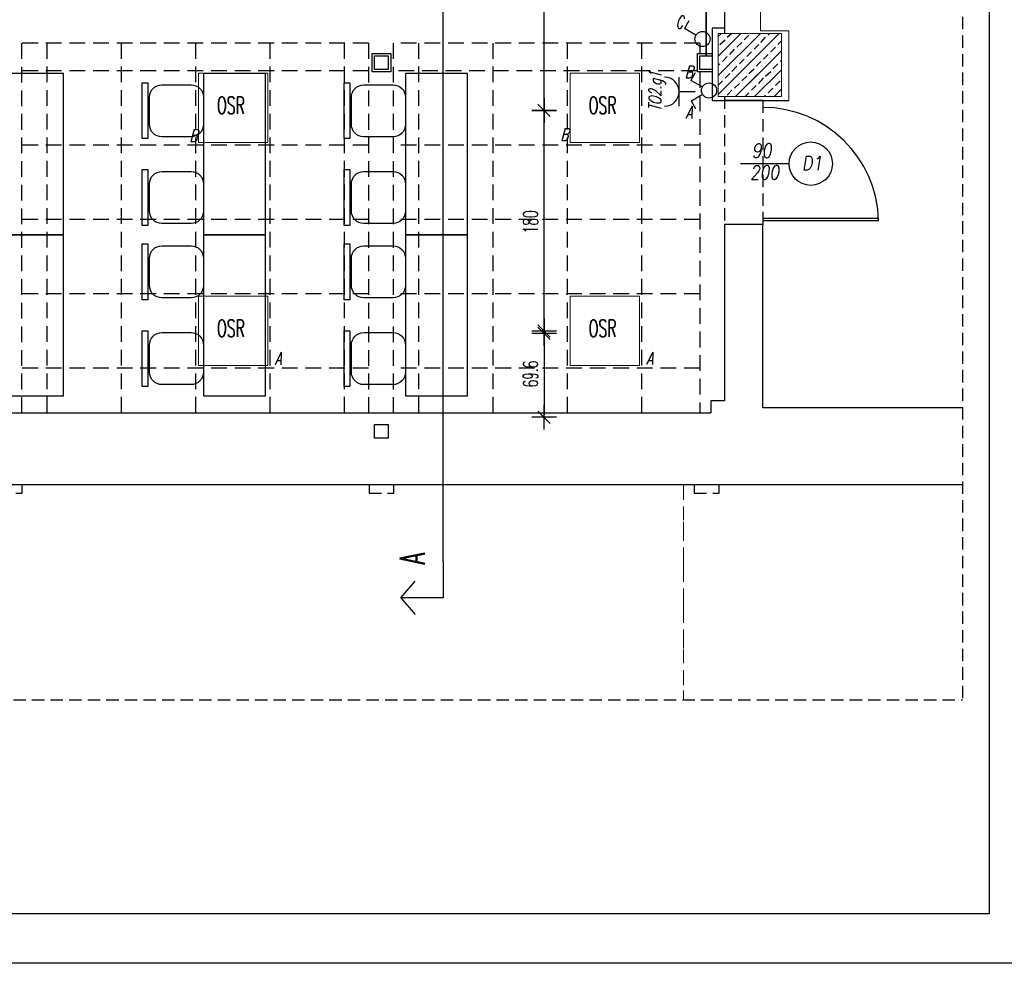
# Model space of a CAD drawing. Extents: x 678233 to 771511, y -128679 to -91169.
# Tile 53 of 62: x 765117 to 765911, y -97092 to -96330. Entities that reach past the tile are written whole.
import ezdxf

# ---------------------------------------------------------------- set-up
doc = ezdxf.new("R2010")
doc.units = 0
doc.linetypes.add('DASHED', pattern=[0.75, 0.5, -0.25])
doc.linetypes.add('HIDDEN', pattern=[9.525, 6.35, -3.175])
doc.layers.get('0').update_dxf_attribs({"linetype": 'CONTINUOUS'})
doc.layers.get('Defpoints').update_dxf_attribs({"linetype": 'CONTINUOUS'})
for name, color, linetype in [('00--DOOR', 1, 'CONTINUOUS'), ('DRZWI', 2, 'CONTINUOUS'), ('h', 8, 'CONTINUOUS'), ('INS-ELE', 240, 'CONTINUOUS'), ('MEBLE', 4, 'CONTINUOUS'), ('PDF_686_ZS31_Felińskiego13_XRF_Parter$SC-SLUPY', 7, 'CONTINUOUS'), ('PDF_686_ZS31_Felińskiego13_XRF_Parter$SCIANY', 7, 'CONTINUOUS'), ('PRZEKROJOWE', 7, 'CONTINUOUS'), ('PRZERYWANA', 9, 'DASHED'), ('SUFITY', 3, 'CONTINUOUS'), ('tabelka', 2, 'CONTINUOUS'), ('WIDOKOWE', 2, 'CONTINUOUS'), ('WYMIAROWE', 1, 'CONTINUOUS')]:
    doc.layers.add(name, color=color, linetype=linetype)
doc.layers.add('06-EL-przyłacze', color=1, linetype='CONTINUOUS', lineweight=0)
doc.layers.add('06-gn_txt', color=4, linetype='CONTINUOUS', lineweight=0)
doc.layers.add('PDF_686_ZS31_Felińskiego13_XRF_Parter$powzabudowy', color=9, linetype='CONTINUOUS', true_color=0x808080)
doc.layers.add('PDF_686_ZS31_Felińskiego13_XRF_Parter$widok', color=9, linetype='CONTINUOUS', true_color=0x808080)
doc.styles.add('06-EL-TXT', font='simplex.shx', dxfattribs={"width": 0.7, "oblique": 15, "height": 150})
doc.styles.add('ROMANS', font='romans.shx', dxfattribs={"width": 0.6})
doc.styles.add('ROMANTS', font='ROMANS.shx', dxfattribs={"width": 0.6})
doc.styles.add('SIMPLEX', font='simplex.shx', dxfattribs={"height": 15})
doc.dimstyles.new('WYMIAR1', dxfattribs={"dimtxt": 5, "dimasz": 1.5, "dimexe": 1.25, "dimexo": 0.625, "dimgap": 0.7, "dimtad": 1, "dimdec": 1, "dimdsep": 46, "dimtxsty": 'Standard', "dimblk1": 'WYMIAR1', "dimblk2": 'WYMIAR1', "dimsah": 1, "dimcen": 2.5, "dimse1": 1, "dimse2": 1, "dimclrd": 256, "dimclrt": 2, "dimadec": 0, "dimazin": 0, "dimtfac": 1, "dimtdec": 1, "dimtofl": 0, "dimtmove": 0, "dimatfit": 3, "dimldrblk": 'WYMIAR1', "dimfxl": 1, "dimtolj": 1, "dimtzin": 0, "dimarcsym": 0})

# ---------------------------------------------------------------- blocks, each defined once
blk = doc.blocks.new('WYMIAR1')
at = {"layer": 'WYMIAROWE'}
for p, q in [((0, 5), (0, -5)), ((0, 0), (-5, 0)), ((5, 0), (0, 0))]:
    blk.add_line(p, q, dxfattribs=at)
at = {"layer": 'WYMIAROWE', "color": 2}
blk.add_line((-2.5, -2.5), (2.5, 2.5), dxfattribs=at)
blk = doc.blocks.new('*D214')
at = {"layer": 'Defpoints', "color": 0, "transparency": 16777216}
for p in [(765560.77, -96581.29), (765539.82, -96650.94), (765560.77, -96650.94)]:
    blk.add_point(p, dxfattribs=at)
at = {"layer": 'WYMIAROWE', "color": 1, "lineweight": -2, "transparency": 16777216}
blk.add_line((765539.82, -96583.29), (765539.82, -96648.94), dxfattribs=at)
at = {"layer": 'WYMIAROWE', "color": 1, "lineweight": -2, "transparency": 16777216, "xscale": 2, "yscale": 2, "zscale": 2}
for p, rotation in [((765539.82, -96581.29), 90), ((765539.82, -96650.94), 270)]:
    blk.add_blockref('WYMIAR1', p, dxfattribs=dict(at, rotation=rotation))
at = {"layer": 'WYMIAROWE', "color": 4, "transparency": 16777216, "insert": (765528.82, -96616.11), "char_height": 12, "attachment_point": 5, "rotation": 90, "style": 'ROMANTS'}
blk.add_mtext('\\A1;69.6', dxfattribs=at)
blk = doc.blocks.new('DOT1')
at = {"color": 1, "ltscale": 5}
for p, q in [((0, 33.36), (0, -33.36)), ((29.4, 0), (-47.89, 0))]:
    blk.add_line(p, q, dxfattribs=at)
at = {"color": 8, "ltscale": 5, "const_width": 7.48}
blk.add_lwpolyline([(-3.74, 0, 1), (3.74, 0, 1)], format="xyb", close=True, dxfattribs=at)
blk = doc.blocks.new('*D215')
at = {"layer": 'Defpoints', "color": 0, "transparency": 16777216}
for p in [(765539.82, -96403.29), (765539.82, -96403.29), (765539.82, -96583.29)]:
    blk.add_point(p, dxfattribs=at)
at = {"layer": 'WYMIAROWE', "color": 1, "lineweight": -2, "transparency": 16777216}
blk.add_line((765539.82, -96581.29), (765539.82, -96405.29), dxfattribs=at)
at = {"layer": 'WYMIAROWE', "color": 1, "lineweight": -2, "transparency": 16777216, "xscale": 2, "yscale": 2, "zscale": 2}
for p, rotation in [((765539.82, -96403.29), 90), ((765539.82, -96583.29), 270)]:
    blk.add_blockref('WYMIAR1', p, dxfattribs=dict(at, rotation=rotation))
at = {"layer": 'WYMIAROWE', "color": 4, "transparency": 16777216, "insert": (765528.82, -96493.29), "char_height": 12, "attachment_point": 5, "rotation": 90, "style": 'ROMANTS'}
blk.add_mtext('\\A1;180', dxfattribs=at)
blk = doc.blocks.new('*D216')
at = {"layer": 'Defpoints', "color": 0, "transparency": 16777216}
for p in [(765529.82, -96223.29), (765539.82, -96223.29), (765529.82, -96403.29)]:
    blk.add_point(p, dxfattribs=at)
at = {"layer": 'WYMIAROWE', "color": 1, "lineweight": -2, "transparency": 16777216}
blk.add_line((765539.82, -96401.29), (765539.82, -96225.29), dxfattribs=at)
at = {"layer": 'WYMIAROWE', "color": 1, "lineweight": -2, "transparency": 16777216, "xscale": 2, "yscale": 2, "zscale": 2}
for p, rotation in [((765539.82, -96223.29), 90), ((765539.82, -96403.29), 270)]:
    blk.add_blockref('WYMIAR1', p, dxfattribs=dict(at, rotation=rotation))
at = {"layer": 'WYMIAROWE', "color": 4, "transparency": 16777216, "insert": (765528.82, -96313.29), "char_height": 12, "attachment_point": 5, "rotation": 90, "style": 'ROMANTS'}
blk.add_mtext('\\A1;180', dxfattribs=at)
blk = doc.blocks.new('wyl-2-obw')
for p, q in [((-243, 182), (-140, 242)), ((-51, 88), (-140, 242)), ((51, 88), (140, 242)), ((243, 182), (140, 242))]:
    blk.add_line(p, q)
blk.add_circle((0, 0), 102)
blk = doc.blocks.new('wyl-1-obw')
for p in [(51, 88), (243, 182)]:
    blk.add_line(p, (140, 242))
blk.add_circle((0, 0), 102)

msp = doc.modelspace()

# ---------------------------------------------------------------- linework, layer by layer
at = {"layer": '00--DOOR', "ltscale": 5}
msp.add_line((765737.51, -96446.29), (765698.23, -96446.29), dxfattribs=at)
msp.add_circle((765755.01, -96446.29), 17.5, dxfattribs=at)
at = {"layer": '06-EL-przyłacze', "color": 10}
for points in [[(765260.77, -96401.29), (765260.77, -96373.29), (765316.77, -96373.29), (765316.77, -96429.29), (765260.77, -96429.29)], [(765560.77, -96401.29), (765560.77, -96373.29), (765616.77, -96373.29), (765616.77, -96429.29), (765560.77, -96429.29)], [(765260.77, -96581.29), (765260.77, -96553.29), (765316.77, -96553.29), (765316.77, -96609.29), (765260.77, -96609.29)], [(765560.77, -96581.29), (765560.77, -96553.29), (765616.77, -96553.29), (765616.77, -96609.29), (765560.77, -96609.29)]]:
    msp.add_lwpolyline(points, close=True, dxfattribs=at)
at = {"layer": 'Defpoints'}
msp.add_line((765685.52, -96395.29), (765737.28, -96395.29), dxfattribs=at)
msp.add_lwpolyline([(764229.86, -95606.74), (766329.86, -95606.74), (766329.86, -97091.74), (764229.86, -97091.74)], close=True, dxfattribs=at)
at = {"layer": 'DRZWI'}
for p, q in [((765716.24, -96490.22), (765809.75, -96490.22)), ((765716.24, -96492.29), (765809.75, -96492.29))]:
    msp.add_line(p, q, dxfattribs=at)
msp.add_arc((765716.22, -96494.41), 93.56, 1.29788, 89.98961, dxfattribs=at)
at = {"layer": 'h'}
for points in [[(765680.43, -96343.77), (765682.97, -96341.23)], [(765680.43, -96359.47), (765698.67, -96341.23)], [(765680.43, -96375.17), (765714.37, -96341.23)], [(765680.43, -96343.77), (765682.97, -96341.23)], [(765680.43, -96359.47), (765698.67, -96341.23)], [(765680.43, -96375.17), (765714.37, -96341.23)], [(765680.43, -96390.44), (765729.64, -96341.23)], [(765681.7, -96350.14), (765685.94, -96346.32)], [(765681.7, -96350.14), (765685.94, -96346.32)], [(765687.64, -96344.2), (765691.03, -96341.23)], [(765687.64, -96344.2), (765691.03, -96341.23)], [(765695.28, -96352.26), (765699.52, -96348.44)], [(765695.28, -96352.26), (765699.52, -96348.44)], [(765701.22, -96346.32), (765705.03, -96342.5)], [(765701.22, -96346.32), (765705.03, -96342.5)], [(765714.79, -96348.44), (765718.61, -96344.2)], [(765720.73, -96342.5), (765722.01, -96341.23)], [(765728.37, -96350.14), (765731.34, -96347.17)], [(765680.43, -96390.44), (765714.52, -96356.35)], [(765689.76, -96358.2), (765693.58, -96353.96)], [(765689.76, -96358.2), (765693.58, -96353.96)], [(765694.43, -96392.14), (765731.34, -96355.23)], [(765703.34, -96359.9), (765707.16, -96356.08)], [(765703.34, -96359.9), (765707.16, -96356.08)], [(765709.28, -96353.96), (765713.1, -96350.14)], [(765709.28, -96353.96), (765713.1, -96350.14)], [(765722.85, -96356.08), (765726.67, -96352.26)], [(765683.82, -96363.71), (765687.64, -96359.9)], [(765683.82, -96363.71), (765687.64, -96359.9)], [(765697.4, -96365.83), (765701.22, -96362.02)], [(765697.4, -96365.83), (765701.22, -96362.02)], [(765710.97, -96367.53), (765714.79, -96363.71)], [(765710.97, -96367.53), (765714.79, -96363.71)], [(765716.91, -96362.02), (765720.73, -96358.2)], [(765730.49, -96363.71), (765731.34, -96362.87)], [(765680.43, -96367.11), (765681.7, -96365.83)], [(765680.43, -96367.11), (765681.7, -96365.83)], [(765691.46, -96371.77), (765695.28, -96367.53)], [(765691.46, -96371.77), (765695.28, -96367.53)], [(765694.43, -96392.14), (765714.52, -96372.05)], [(765705.03, -96373.47), (765709.28, -96369.65)], [(765705.03, -96373.47), (765709.28, -96369.65)], [(765709.7, -96392.14), (765731.34, -96370.5)], [(765718.61, -96375.59), (765722.85, -96371.77)], [(765724.55, -96369.65), (765728.37, -96365.83)], [(765680.43, -96382.81), (765683.82, -96379.41)], [(765680.43, -96382.81), (765683.82, -96379.41)], [(765685.94, -96377.29), (765689.76, -96373.47)], [(765685.94, -96377.29), (765689.76, -96373.47)], [(765699.52, -96379.41), (765703.34, -96375.59)], [(765699.52, -96379.41), (765703.34, -96375.59)], [(765713.1, -96381.53), (765716.91, -96377.29)], [(765713.1, -96381.53), (765714.52, -96379.95)], [(765726.67, -96383.23), (765730.49, -96379.41)], [(765687.64, -96390.87), (765691.46, -96387.05)], [(765687.64, -96390.87), (765691.46, -96387.05)], [(765693.58, -96385.35), (765697.4, -96381.53)], [(765693.58, -96385.35), (765697.4, -96381.53)], [(765707.16, -96387.05), (765710.97, -96383.23)], [(765707.16, -96387.05), (765710.97, -96383.23)], [(765709.7, -96392.14), (765714.52, -96387.32)], [(765720.73, -96389.17), (765724.55, -96385.35)], [(765725.4, -96392.14), (765731.34, -96386.2)], [(765702.07, -96392.14), (765705.03, -96389.17)], [(765702.07, -96392.14), (765705.03, -96389.17)], [(765717.76, -96392.14), (765718.61, -96390.87)]]:
    msp.add_lwpolyline(points, dxfattribs=at)
at = {"layer": 'INS-ELE'}
for p, q in [((765648.81, -96399.86), (765648.81, -96376.46)), ((765648.81, -96388.16), (765661.81, -96388.16))]:
    msp.add_line(p, q, dxfattribs=at)
msp.add_arc((765637.11, -96388.16), 11.7, 270, 90, dxfattribs=at)
at = {"layer": 'MEBLE', "color": 8}
for points in [[(765670.52, -96359.29), (765670.52, -96359.29), (765670.52, -96102.79), (765670.52, -96102.79)], [(765101.87, -96503.61), (765151.87, -96503.61), (765151.87, -96373.61), (765101.87, -96373.61)], [(765264.87, -96503.61), (765314.87, -96503.61), (765314.87, -96373.61), (765264.87, -96373.61)], [(765427.87, -96503.61), (765477.87, -96503.61), (765477.87, -96373.61), (765427.87, -96373.61)], [(765215.3, -96426.1), (765215.3, -96381.12), (765219.98, -96381.12), (765219.98, -96426.1)], [(765378.3, -96426.1), (765378.3, -96381.12), (765382.98, -96381.12), (765382.98, -96426.1)], [(765215.3, -96496.1), (765215.3, -96451.12), (765219.98, -96451.12), (765219.98, -96496.1)], [(765378.3, -96496.1), (765378.3, -96451.12), (765382.98, -96451.12), (765382.98, -96496.1)], [(765101.87, -96633.61), (765151.87, -96633.61), (765151.87, -96503.61), (765101.87, -96503.61)], [(765264.87, -96633.61), (765314.87, -96633.61), (765314.87, -96503.61), (765264.87, -96503.61)], [(765427.87, -96633.61), (765477.87, -96633.61), (765477.87, -96503.61), (765427.87, -96503.61)], [(765215.3, -96556.1), (765215.3, -96511.12), (765219.98, -96511.12), (765219.98, -96556.1)], [(765378.3, -96556.1), (765378.3, -96511.12), (765382.98, -96511.12), (765382.98, -96556.1)], [(765215.3, -96626.1), (765215.3, -96581.12), (765219.98, -96581.12), (765219.98, -96626.1)], [(765378.3, -96626.1), (765378.3, -96581.12), (765382.98, -96581.12), (765382.98, -96626.1)]]:
    msp.add_lwpolyline(points, close=True, dxfattribs=at)
for points in [[(765254.95, -96424.61), (765231.2, -96424.61, -0.414214), (765221.27, -96414.68), (765221.27, -96392.53, -0.414214), (765231.2, -96382.61), (765254.95, -96382.61, -0.414214), (765264.87, -96392.53), (765264.87, -96414.68, -0.414214)], [(765417.95, -96424.61), (765394.2, -96424.61, -0.414214), (765384.27, -96414.68), (765384.27, -96392.53, -0.414214), (765394.2, -96382.61), (765417.95, -96382.61, -0.414214), (765427.87, -96392.53), (765427.87, -96414.68, -0.414214)], [(765254.95, -96494.61), (765231.2, -96494.61, -0.414214), (765221.27, -96484.68), (765221.27, -96462.53, -0.414214), (765231.2, -96452.61), (765254.95, -96452.61, -0.414214), (765264.87, -96462.53), (765264.87, -96484.68, -0.414214)], [(765417.95, -96494.61), (765394.2, -96494.61, -0.414214), (765384.27, -96484.68), (765384.27, -96462.53, -0.414214), (765394.2, -96452.61), (765417.95, -96452.61, -0.414214), (765427.87, -96462.53), (765427.87, -96484.68, -0.414214)], [(765254.95, -96554.61), (765231.2, -96554.61, -0.414214), (765221.27, -96544.68), (765221.27, -96522.53, -0.414214), (765231.2, -96512.61), (765254.95, -96512.61, -0.414214), (765264.87, -96522.53), (765264.87, -96544.68, -0.414214)], [(765417.95, -96554.61), (765394.2, -96554.61, -0.414214), (765384.27, -96544.68), (765384.27, -96522.53, -0.414214), (765394.2, -96512.61), (765417.95, -96512.61, -0.414214), (765427.87, -96522.53), (765427.87, -96544.68, -0.414214)], [(765254.95, -96624.61), (765231.2, -96624.61, -0.414214), (765221.27, -96614.68), (765221.27, -96592.53, -0.414214), (765231.2, -96582.61), (765254.95, -96582.61, -0.414214), (765264.87, -96592.53), (765264.87, -96614.68, -0.414214)], [(765417.95, -96624.61), (765394.2, -96624.61, -0.414214), (765384.27, -96614.68), (765384.27, -96592.53, -0.414214), (765394.2, -96582.61), (765417.95, -96582.61, -0.414214), (765427.87, -96592.53), (765427.87, -96614.68, -0.414214)]]:
    msp.add_lwpolyline(points, format="xyb", close=True, dxfattribs=at)
at = {"layer": 'PDF_686_ZS31_Felińskiego13_XRF_Parter$powzabudowy', "lineweight": 0}
for points in [[(765652.43, -96717.55), (765652.43, -96705.24)], [(765652.43, -96747.24), (765652.43, -96735.37)], [(765652.43, -96777.37), (765652.43, -96765.49)], [(765652.43, -96807.49), (765652.43, -96795.61)], [(765652.43, -96837.61), (765652.43, -96825.31)], [(765652.43, -96867.31), (765652.43, -96855.43)]]:
    msp.add_lwpolyline(points, dxfattribs=at)
at = {"layer": 'PDF_686_ZS31_Felińskiego13_XRF_Parter$SC-SLUPY', "lineweight": 13}
msp.add_lwpolyline([(765714.52, -96392.14), (765680.43, -96392.14), (765680.43, -96341.23), (765714.52, -96341.23)], dxfattribs=at)
msp.add_lwpolyline([(765680.43, -96341.23), (765731.34, -96341.23), (765731.34, -96392.14), (765680.43, -96392.14)], close=True, dxfattribs=at)
at = {"layer": 'PDF_686_ZS31_Felińskiego13_XRF_Parter$SCIANY', "lineweight": 13}
for p, q in [((765714.37, -96339.11), (765714.37, -96095.16)), ((765737.28, -96339.11), (765714.37, -96339.11)), ((765737.28, -96395.29), (765737.28, -96339.11))]:
    msp.add_line(p, q, dxfattribs=at)
at = {"layer": 'PDF_686_ZS31_Felińskiego13_XRF_Parter$widok', "lineweight": 0}
for points in [[(765652.43, -96706.52), (765652.43, -96717.55)], [(765652.43, -96723.06), (765652.43, -96734.09)], [(765652.43, -96739.61), (765652.43, -96750.64)], [(765652.43, -96756.15), (765652.43, -96767.18)], [(765652.43, -96772.7), (765652.43, -96783.73)], [(765652.43, -96789.25), (765652.43, -96800.28)], [(765652.43, -96805.79), (765652.43, -96816.82)], [(765652.43, -96822.34), (765652.43, -96832.95)], [(765652.43, -96838.46), (765652.43, -96849.49)], [(765652.43, -96855.01), (765652.43, -96866.04)], [(765652.43, -96871.55), (765652.43, -96879.2)]]:
    msp.add_lwpolyline(points, dxfattribs=at)
at = {"layer": 'PRZEKROJOWE'}
for p, q in [((765685.52, -96102.79), (765685.52, -96341.23)), ((765685.52, -96336.79), (765675.52, -96336.79)), ((765675.52, -96336.79), (765675.52, -96370.29)), ((765675.52, -96370.29), (765675.52, -96395.29)), ((765675.52, -96395.29), (765685.52, -96395.29)), ((765685.52, -96495.29), (765685.52, -96532.29)), ((765685.52, -96495.29), (765685.52, -96637.79)), ((765716.49, -96495.29), (765685.52, -96495.29)), ((765716.49, -96643.3), (765716.49, -96495.29)), ((765685.52, -96637.79), (765674.52, -96637.79)), ((765674.52, -96637.79), (765674.52, -96647.29)), ((765082.02, -96647.29), (765674.52, -96647.29)), ((765665.52, -96647.29), (765674.52, -96647.29)), ((765877.65, -96643.3), (765716.49, -96643.3)), ((764471.77, -96705.29), (765714.52, -96705.29)), ((764471.77, -96705.29), (765877.65, -96705.29)), ((765458.43, -96767.64), (765458.43, -96796.74)), ((765424.11, -96796.74), (765435.85, -96783.38)), ((765458.43, -96796.74), (765424.11, -96796.74)), ((765424.11, -96796.74), (765435.85, -96810.11))]:
    msp.add_line(p, q, dxfattribs=at)
for points in [[(765401.02, -96357.29), (765416.02, -96357.29), (765416.02, -96372.29), (765401.02, -96372.29)], [(765403.02, -96359.29), (765414.02, -96359.29), (765414.02, -96370.29), (765403.02, -96370.29)], [(765665.52, -96359.29), (765675.52, -96359.29), (765675.52, -96370.29), (765665.52, -96370.29)], [(765403.02, -96656.79), (765414.02, -96656.79), (765414.02, -96667.79), (765403.02, -96667.79)]]:
    msp.add_lwpolyline(points, close=True, dxfattribs=at)
msp.add_lwpolyline([(765675.52, -96372.29), (765663.52, -96372.29), (765663.52, -96357.29), (765675.52, -96357.29)], dxfattribs=at)
at = {"layer": 'PRZERYWANA', "ltscale": 20}
for p, q in [((765877.65, -95727.83), (765877.65, -96879.2)), ((765685.52, -96392.14), (765685.52, -96495.29)), ((765716.24, -96395.29), (765716.24, -96495.29)), ((764376.43, -96879.2), (765877.65, -96879.2))]:
    msp.add_line(p, q, dxfattribs=at)
for points in [[(765098.52, -96705.29), (765098.52, -96712.29), (765118.52, -96712.29), (765118.52, -96712.29), (765118.52, -96705.29)], [(765398.52, -96705.29), (765398.52, -96712.29), (765418.52, -96712.29), (765418.52, -96712.29), (765418.52, -96705.29)], [(765661.02, -96705.29), (765661.02, -96712.29), (765681.02, -96712.29), (765681.02, -96712.29), (765681.02, -96705.29)]]:
    msp.add_lwpolyline(points, dxfattribs=at)
at = {"layer": 'SUFITY', "color": 9, "linetype": 'HIDDEN', "ltscale": 2}
for p, q in [((765398.02, -96349.04), (765117.02, -96349.04)), ((765118.02, -96349.04), (765118.02, -96647.29)), ((765138.77, -96647.29), (765138.77, -96349.04)), ((765198.77, -96647.29), (765198.77, -96349.04)), ((765258.77, -96647.29), (765258.77, -96349.04)), ((765318.77, -96647.29), (765318.77, -96349.04)), ((765378.77, -96647.29), (765378.77, -96349.04)), ((765398.02, -96349.04), (765398.02, -96647.29)), ((765665.52, -96349.04), (765418.02, -96349.04)), ((765418.02, -96349.04), (765418.02, -96647.29)), ((765438.77, -96647.29), (765438.77, -96349.04)), ((765498.77, -96647.29), (765498.77, -96349.04)), ((765558.77, -96647.29), (765558.77, -96349.04)), ((765618.77, -96647.29), (765618.77, -96349.04)), ((765665.52, -96349.04), (765665.52, -96357.29)), ((765398.02, -96371.29), (765118.02, -96371.29)), ((765663.52, -96371.29), (765418.02, -96371.29)), ((765665.52, -96372.29), (765665.52, -96647.29)), ((765398.02, -96431.29), (765118.02, -96431.29)), ((765665.52, -96431.29), (765418.02, -96431.29)), ((765398.02, -96491.29), (765118.02, -96491.29)), ((765665.52, -96491.29), (765418.02, -96491.29)), ((765398.02, -96551.29), (765118.02, -96551.29)), ((765665.52, -96551.29), (765418.02, -96551.29)), ((765398.02, -96611.29), (765118.02, -96611.29)), ((765665.52, -96611.29), (765418.02, -96611.29))]:
    msp.add_line(p, q, dxfattribs=at)
at = {"layer": 'tabelka'}
msp.add_lwpolyline([(764322.71, -95646.74), (765899.15, -95646.74), (765899.15, -97051.74), (764322.71, -97051.74)], close=True, dxfattribs=at)
at = {"layer": 'WIDOKOWE'}
msp.add_line((765716.24, -96395.29), (765685.52, -96395.29), dxfattribs=at)
at = {"layer": 'WYMIAROWE'}
msp.add_line((765458.43, -96767.64), (765458.43, -95812.11), dxfattribs=at)

# ---------------------------------------------------------------- block references
at = {"layer": 'INS-ELE', "xscale": 0.06, "yscale": 0.06, "zscale": 0.06}
for name, p, rotation in [('wyl-1-obw', (765667.64, -96345.68), 89.99999999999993), ('wyl-2-obw', (765672.94, -96387.17), 91.55617297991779)]:
    msp.add_blockref(name, p, dxfattribs=dict(at, rotation=rotation))

# ---------------------------------------------------------------- texts
at = {"layer": '00--DOOR', "color": 4, "ltscale": 5, "style": 'SIMPLEX', "oblique": 10, "text_generation_flag": 6, "width": 0.812341}
for tag, p, s, height, flags in [('90', (765707.36, -96441.47), 'szer', 11.506, 8), ('200', (765705.95, -96459.09), 'wys', 11.276, 4)]:
    msp.add_attdef(tag, p, s, height=height, rotation=180, dxfattribs=dict(at, flags=flags))
at = {"layer": '00--DOOR', "color": 2, "ltscale": 5, "style": 'SIMPLEX', "oblique": 10, "text_generation_flag": 6, "width": 0.812341, "flags": 8}
msp.add_attdef('D1', (765747.81, -96451.61), 'szer', height=11.506, rotation=180, dxfattribs=at)
at = {"layer": '06-gn_txt', "style": '06-EL-TXT', "oblique": 15, "width": 0.7}
for s, p in [('C', (765645.76, -96337.06)), ('B', (765653.35, -96377.3)), ('A', (765654.04, -96409.81)), ('B', (765253.5, -96428.63)), ('B', (765552.89, -96427.81)), ('A', (765322.31, -96608.57)), ('A', (765622.24, -96608.42))]:
    msp.add_text(s, height=10, dxfattribs=at).set_placement(p)
msp.add_text('TO2.g1', height=10, rotation=90, dxfattribs=at).set_placement((765634.43, -96403.9))
at = {"layer": 'INS-ELE', "style": 'ROMANS', "width": 0.6}
for p in [(765275.79, -96406.1), (765575.79, -96406.1), (765275.79, -96586.1), (765575.79, -96586.1)]:
    msp.add_text('OSR', height=13.872, dxfattribs=at).set_placement(p)
at = {"layer": 'PRZEKROJOWE', "style": 'ROMANTS', "width": 0.6}
msp.add_text('A', height=20.05, rotation=90, dxfattribs=at).set_placement((765443.53, -96769.74))

# ---------------------------------------------------------------- dimensions: what is measured, and where the dimension line sits
at = {"layer": 'WYMIAROWE'}
for base, p1, p2, picture, middle in [((765539.82, -96223.29), (765529.82, -96403.29), (765529.82, -96223.29), '*D216', (765528.82, -96313.29)), ((765539.82, -96403.29), (765539.82, -96583.29), (765539.82, -96403.29), '*D215', (765528.82, -96493.29)), ((765539.8232, -96650.9354), (765560.7689, -96581.2938), (765560.7689, -96650.9354), '*D214', (765528.8232, -96616.1146))]:
    dim = msp.add_linear_dim(base=base, p1=p1, p2=p2, angle=90, dimstyle='WYMIAR1', override={"dimtxt": 12, "dimasz": 2, "dimexe": 7, "dimexo": 5, "dimgap": 5, "dimzin": 12, "dimtxsty": 'ROMANTS', "dimcen": 0, "dimclrd": 1, "dimclrt": 4, "dimtfac": 0.005, "dimtix": 1, "dimldrblk": 'DOT1', "dimtzin": 12}, dxfattribs=at)
    dim.commit()
    dim.dimension.update_dxf_attribs({"geometry": picture, "text_midpoint": middle})

doc.saveas('drawing.dxf')
